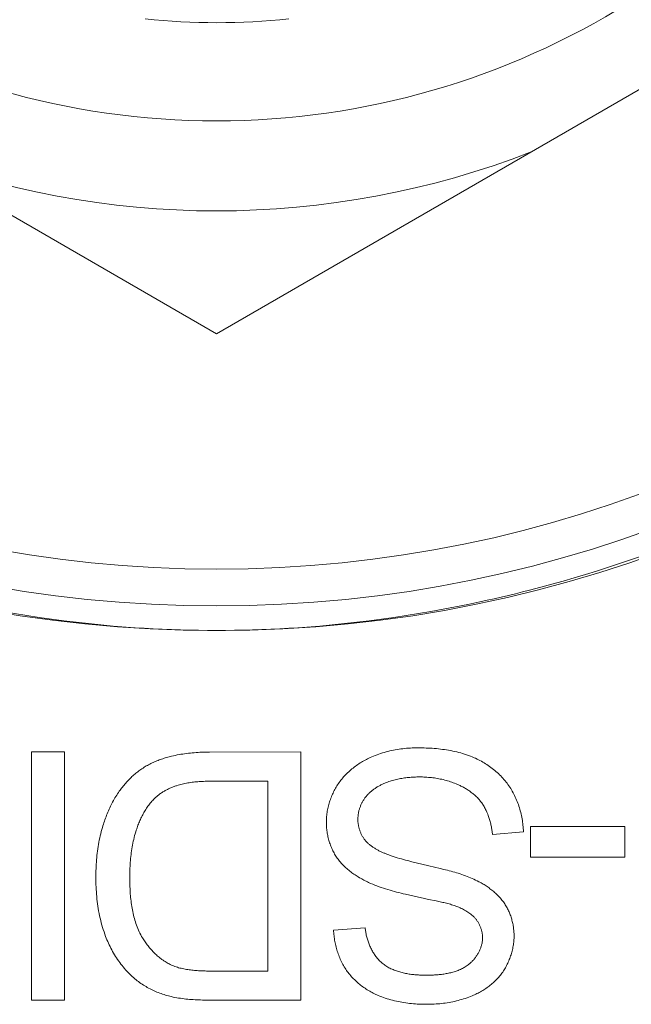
# Model space of a CAD drawing. Header units: millimetres. Extents: x 3925 to 5043, y -86 to 778.
# Tile 65 of 256: x 4287.48 to 4288.73, y -10.05 to -8.04. Entities that reach past the tile are written whole.
import ezdxf

# ---------------------------------------------------------------- set-up
doc = ezdxf.new("R2010")
doc.units = ezdxf.units.MM
doc.header["$LTSCALE"] = 46.255
for name, color, linetype in [('61-8RRB5G101DXF_CONTINUOUS_LINE', 7, 'CONTINUOUS'), ('BNC_75_-BLR-DXF_CONTINUOUS_LINE', 7, 'CONTINUOUS'), ('H30K-IO-LABEDXF_CONTINUOUS_LINE', 7, 'CONTINUOUS'), ('H30K-REAR-CODXF_CONTINUOUS_LINE', 7, 'CONTINUOUS'), ('LABEL-IO-H30DXF_CONTINUOUS_LINE', 7, 'CONTINUOUS')]:
    doc.layers.add(name, color=color, linetype=linetype)

msp = doc.modelspace()

# ---------------------------------------------------------------- linework, layer by layer
at = {"layer": '61-8RRB5G101DXF_CONTINUOUS_LINE', "color": 7, "linetype": 'Continuous', "lineweight": 0}
for p, q in [((4286.1338, -7.6718), (4287.8838, -8.6821)), ((4287.8838, -8.6821), (4289.6338, -7.6718))]:
    msp.add_line(p, q, dxfattribs=at)
msp.add_arc((4287.8838, -6.6614), 1.7707, 248.7749, 291.2251, dxfattribs=at)
at = {"layer": 'BNC_75_-BLR-DXF_CONTINUOUS_LINE', "color": 7, "linetype": 'Continuous', "lineweight": 0}
for radius, start, end in [(1.5875, 206.1507, 333.8493), (1.3875, 263.9832, 276.0848)]:
    msp.add_arc((4287.8838, -6.6614), radius, start, end, dxfattribs=at)
at = {"layer": 'H30K-IO-LABEDXF_CONTINUOUS_LINE', "color": 7, "linetype": 'Continuous', "lineweight": 0}
for p, q in [((4287.6995, -9.2793), (4287.6735, -9.2772)), ((4288.0943, -9.2772), (4288.0681, -9.2793)), ((4287.507, -10.0389), (4287.507, -9.5337)), ((4287.507, -9.5337), (4287.574, -9.5337)), ((4287.574, -9.5337), (4287.574, -10.0389)), ((4287.8695, -9.5338), (4288.0557, -9.5337)), ((4288.0557, -9.5337), (4288.0557, -10.0389)), ((4287.878, -9.593), (4287.8721, -9.5931)), ((4287.9886, -9.593), (4287.878, -9.593)), ((4287.9886, -9.9796), (4287.9886, -9.593)), ((4288.5089, -9.696), (4288.4461, -9.7017)), ((4288.5234, -9.7475), (4288.5234, -9.6854)), ((4288.5234, -9.6854), (4288.7153, -9.6854)), ((4288.7153, -9.6854), (4288.7153, -9.7475)), ((4288.2906, -9.7592), (4288.3166, -9.7653)), ((4288.7153, -9.7475), (4288.5234, -9.7475)), ((4288.3166, -9.7653), (4288.3394, -9.7708)), ((4288.3078, -9.8321), (4288.2779, -9.8253)), ((4288.3313, -9.8369), (4288.3156, -9.8337)), ((4288.1223, -9.8964), (4288.1865, -9.8915)), ((4287.8718, -9.9796), (4287.8827, -9.9796)), ((4287.8827, -9.9796), (4287.9886, -9.9796)), ((4287.574, -10.0389), (4287.507, -10.0389)), ((4288.0557, -10.0389), (4287.8741, -10.0389))]:
    msp.add_line(p, q, dxfattribs=at)
for points in [[(4288.7701, -9.1275), (4288.7477, -9.1355), (4288.7253, -9.1432), (4288.7029, -9.1508), (4288.6804, -9.1582), (4288.6578, -9.1654), (4288.6352, -9.1723), (4288.6125, -9.1791), (4288.5898, -9.1857), (4288.5671, -9.1921), (4288.5443, -9.1982), (4288.5214, -9.2042)], [(4288.5214, -9.2042), (4288.5071, -9.2078), (4288.4927, -9.2114), (4288.4783, -9.2149), (4288.4638, -9.2183), (4288.4494, -9.2216), (4288.435, -9.2249), (4288.4205, -9.228)], [(4287.6735, -9.2772), (4287.6483, -9.275), (4287.6231, -9.2724), (4287.5979, -9.2696), (4287.5728, -9.2666), (4287.5476, -9.2633), (4287.5224, -9.2597), (4287.4973, -9.256), (4287.4722, -9.2519), (4287.447, -9.2476), (4287.422, -9.2431), (4287.3969, -9.2383), (4287.3719, -9.2333), (4287.3468, -9.228)], [(4288.4205, -9.228), (4288.3955, -9.2333), (4288.3705, -9.2383), (4288.3455, -9.2431), (4288.3204, -9.2476), (4288.2954, -9.2519), (4288.2703, -9.256), (4288.2452, -9.2597), (4288.22, -9.2633), (4288.1949, -9.2666), (4288.1698, -9.2696), (4288.1446, -9.2724), (4288.1195, -9.2749), (4288.0943, -9.2772)], [(4287.8838, -9.2863), (4287.8654, -9.2862), (4287.847, -9.286), (4287.8286, -9.2857), (4287.8102, -9.2852), (4287.7918, -9.2846), (4287.7733, -9.2838), (4287.7549, -9.2829), (4287.7364, -9.2818), (4287.718, -9.2807), (4287.6995, -9.2793)], [(4288.0681, -9.2793), (4288.0496, -9.2807), (4288.0311, -9.2818), (4288.0127, -9.2829), (4287.9943, -9.2838), (4287.9758, -9.2846), (4287.9574, -9.2852), (4287.939, -9.2857), (4287.9206, -9.286), (4287.9022, -9.2862), (4287.8838, -9.2863)], [(4287.7921, -9.5423), (4287.7959, -9.5414), (4287.7997, -9.5406), (4287.8035, -9.5398), (4287.8074, -9.5391), (4287.8112, -9.5384), (4287.8151, -9.5378), (4287.8189, -9.5372), (4287.8228, -9.5367), (4287.8267, -9.5362), (4287.8305, -9.5358), (4287.8344, -9.5354), (4287.8383, -9.5351), (4287.8422, -9.5348), (4287.8461, -9.5345), (4287.85, -9.5343), (4287.8539, -9.5341), (4287.8578, -9.534), (4287.8617, -9.5339), (4287.8656, -9.5338), (4287.8695, -9.5338)], [(4288.1967, -9.545), (4288.2002, -9.5435), (4288.2038, -9.542), (4288.2073, -9.5406), (4288.2109, -9.5392), (4288.2145, -9.5379), (4288.2181, -9.5367), (4288.2218, -9.5356), (4288.2255, -9.5345), (4288.2292, -9.5335), (4288.2329, -9.5325), (4288.2367, -9.5316), (4288.2405, -9.5308), (4288.2442, -9.53), (4288.248, -9.5293), (4288.2518, -9.5286), (4288.2556, -9.528), (4288.2595, -9.5275), (4288.2633, -9.527), (4288.2671, -9.5266), (4288.271, -9.5262), (4288.2748, -9.5259), (4288.2787, -9.5257), (4288.2825, -9.5255), (4288.2863, -9.5254), (4288.2902, -9.5253), (4288.294, -9.5253)], [(4288.294, -9.5253), (4288.2981, -9.5253), (4288.3023, -9.5253), (4288.3065, -9.5254), (4288.3107, -9.5256), (4288.3149, -9.5257), (4288.3191, -9.526), (4288.3232, -9.5262), (4288.3274, -9.5265), (4288.3316, -9.5269), (4288.3358, -9.5273), (4288.34, -9.5278), (4288.3442, -9.5283), (4288.3483, -9.5289), (4288.3525, -9.5295), (4288.3566, -9.5302), (4288.3608, -9.5309), (4288.3649, -9.5318), (4288.369, -9.5326), (4288.3731, -9.5336), (4288.3771, -9.5346), (4288.3812, -9.5357), (4288.3852, -9.5368), (4288.3892, -9.538), (4288.3931, -9.5393), (4288.397, -9.5407), (4288.4009, -9.5421), (4288.4048, -9.5437), (4288.4086, -9.5453)], [(4287.7319, -9.5677), (4287.7341, -9.5663), (4287.7363, -9.5649), (4287.7386, -9.5635), (4287.7408, -9.5622), (4287.7431, -9.5609), (4287.7454, -9.5597), (4287.7477, -9.5584), (4287.7501, -9.5573), (4287.7525, -9.5561), (4287.7549, -9.555), (4287.7573, -9.5539), (4287.7597, -9.5529), (4287.7621, -9.5519), (4287.7646, -9.5509), (4287.767, -9.55), (4287.7695, -9.5491), (4287.772, -9.5482), (4287.7745, -9.5474), (4287.777, -9.5466), (4287.7795, -9.5458), (4287.782, -9.545), (4287.7845, -9.5443), (4287.7871, -9.5436), (4287.7896, -9.543), (4287.7921, -9.5423)], [(4288.1305, -9.6004), (4288.1321, -9.598), (4288.1338, -9.5957), (4288.1355, -9.5933), (4288.1372, -9.591), (4288.1391, -9.5888), (4288.1409, -9.5865), (4288.1428, -9.5843), (4288.1448, -9.5822), (4288.1468, -9.5801), (4288.1488, -9.578), (4288.1509, -9.5759), (4288.1531, -9.5739), (4288.1552, -9.572), (4288.1574, -9.57), (4288.1597, -9.5682), (4288.162, -9.5663), (4288.1643, -9.5645), (4288.1666, -9.5627), (4288.169, -9.561), (4288.1714, -9.5593), (4288.1739, -9.5577), (4288.1763, -9.5561), (4288.1788, -9.5546), (4288.1813, -9.5531), (4288.1838, -9.5516), (4288.1864, -9.5502), (4288.189, -9.5488), (4288.1915, -9.5475), (4288.1941, -9.5463), (4288.1967, -9.545)], [(4288.4086, -9.5453), (4288.4116, -9.5466), (4288.4146, -9.548), (4288.4175, -9.5494), (4288.4204, -9.5509), (4288.4233, -9.5525), (4288.4262, -9.5541), (4288.429, -9.5558), (4288.4318, -9.5575), (4288.4346, -9.5593), (4288.4374, -9.5611), (4288.4401, -9.563), (4288.4428, -9.565), (4288.4454, -9.567), (4288.448, -9.5691), (4288.4506, -9.5712), (4288.4531, -9.5733), (4288.4556, -9.5755), (4288.458, -9.5778), (4288.4604, -9.5801), (4288.4627, -9.5824), (4288.465, -9.5848), (4288.4672, -9.5872), (4288.4694, -9.5897), (4288.4715, -9.5922), (4288.4736, -9.5948), (4288.4756, -9.5974), (4288.4775, -9.6), (4288.4794, -9.6027), (4288.4812, -9.6054)], [(4287.6858, -9.6135), (4287.6874, -9.6114), (4287.689, -9.6093), (4287.6905, -9.6072), (4287.6922, -9.6052), (4287.6938, -9.6031), (4287.6955, -9.6011), (4287.6972, -9.5991), (4287.6989, -9.5971), (4287.7006, -9.5952), (4287.7024, -9.5932), (4287.7042, -9.5913), (4287.706, -9.5894), (4287.7078, -9.5876), (4287.7097, -9.5857), (4287.7116, -9.5839), (4287.7135, -9.5822), (4287.7155, -9.5804), (4287.7174, -9.5787), (4287.7194, -9.577), (4287.7214, -9.5754), (4287.7235, -9.5738), (4287.7256, -9.5722), (4287.7277, -9.5707), (4287.7298, -9.5692), (4287.7319, -9.5677)], [(4287.8721, -9.5931), (4287.8692, -9.5931), (4287.8663, -9.5932), (4287.8633, -9.5932), (4287.8604, -9.5933), (4287.8574, -9.5935), (4287.8545, -9.5936), (4287.8515, -9.5938), (4287.8486, -9.594), (4287.8457, -9.5942), (4287.8427, -9.5944), (4287.8398, -9.5947), (4287.8369, -9.595), (4287.834, -9.5954), (4287.8311, -9.5958), (4287.8282, -9.5962), (4287.8253, -9.5967), (4287.8224, -9.5972), (4287.8195, -9.5978), (4287.8167, -9.5984), (4287.8138, -9.5991), (4287.811, -9.5998), (4287.8082, -9.6006), (4287.8054, -9.6014), (4287.8026, -9.6023)], [(4288.1075, -9.6763), (4288.1075, -9.6735), (4288.1076, -9.6708), (4288.1077, -9.668), (4288.108, -9.6653), (4288.1082, -9.6626), (4288.1086, -9.6598), (4288.1089, -9.6571), (4288.1094, -9.6543), (4288.1099, -9.6516), (4288.1104, -9.6489), (4288.1111, -9.6462), (4288.1117, -9.6435), (4288.1124, -9.6408), (4288.1132, -9.6381), (4288.114, -9.6354), (4288.1149, -9.6328), (4288.1158, -9.6301), (4288.1168, -9.6275), (4288.1178, -9.6249), (4288.1189, -9.6223), (4288.12, -9.6198), (4288.1211, -9.6173), (4288.1224, -9.6148), (4288.1236, -9.6123), (4288.1249, -9.6099), (4288.1262, -9.6075), (4288.1276, -9.6051), (4288.1291, -9.6027), (4288.1305, -9.6004)], [(4288.2295, -9.5959), (4288.228, -9.5966), (4288.2264, -9.5972), (4288.2249, -9.5979), (4288.2233, -9.5986), (4288.2218, -9.5993), (4288.2202, -9.6), (4288.2187, -9.6008), (4288.2172, -9.6016), (4288.2157, -9.6024), (4288.2142, -9.6032), (4288.2127, -9.604), (4288.2112, -9.6049), (4288.2098, -9.6058), (4288.2083, -9.6067), (4288.2069, -9.6077), (4288.2055, -9.6086), (4288.2041, -9.6096), (4288.2027, -9.6106), (4288.2013, -9.6117), (4288.2, -9.6127), (4288.1987, -9.6138), (4288.1974, -9.6149), (4288.1961, -9.6161), (4288.1949, -9.6172), (4288.1937, -9.6184), (4288.1925, -9.6196), (4288.1914, -9.6208), (4288.1902, -9.6221), (4288.1891, -9.6234), (4288.1881, -9.6247), (4288.187, -9.626), (4288.186, -9.6273)], [(4288.297, -9.5845), (4288.2943, -9.5846), (4288.2916, -9.5846), (4288.2888, -9.5847), (4288.2861, -9.5848), (4288.2833, -9.5849), (4288.2806, -9.5851), (4288.2778, -9.5853), (4288.275, -9.5856), (4288.2723, -9.5858), (4288.2696, -9.5862), (4288.2668, -9.5865), (4288.2641, -9.5869), (4288.2613, -9.5874), (4288.2586, -9.5878), (4288.2559, -9.5883), (4288.2532, -9.5889), (4288.2505, -9.5895), (4288.2479, -9.5901), (4288.2452, -9.5908), (4288.2425, -9.5916), (4288.2399, -9.5923), (4288.2373, -9.5932), (4288.2347, -9.594), (4288.2321, -9.595), (4288.2295, -9.5959)], [(4288.3745, -9.5996), (4288.3717, -9.5984), (4288.3689, -9.5973), (4288.3661, -9.5962), (4288.3632, -9.5952), (4288.3603, -9.5942), (4288.3574, -9.5932), (4288.3545, -9.5924), (4288.3515, -9.5915), (4288.3486, -9.5908), (4288.3456, -9.59), (4288.3426, -9.5893), (4288.3396, -9.5887), (4288.3366, -9.5881), (4288.3336, -9.5876), (4288.3306, -9.5871), (4288.3275, -9.5866), (4288.3245, -9.5862), (4288.3214, -9.5859), (4288.3184, -9.5856), (4288.3153, -9.5853), (4288.3123, -9.5851), (4288.3092, -9.5849), (4288.3062, -9.5847), (4288.3031, -9.5846), (4288.3001, -9.5846), (4288.297, -9.5845)], [(4288.4253, -9.6391), (4288.4242, -9.6374), (4288.423, -9.6358), (4288.4218, -9.6342), (4288.4205, -9.6326), (4288.4192, -9.6311), (4288.4179, -9.6296), (4288.4165, -9.6281), (4288.4151, -9.6266), (4288.4137, -9.6252), (4288.4122, -9.6238), (4288.4107, -9.6224), (4288.4092, -9.6211), (4288.4076, -9.6197), (4288.406, -9.6184), (4288.4044, -9.6172), (4288.4028, -9.6159), (4288.4011, -9.6147), (4288.3995, -9.6135), (4288.3978, -9.6123), (4288.3961, -9.6112), (4288.3943, -9.6101), (4288.3926, -9.609), (4288.3908, -9.6079), (4288.3891, -9.6069), (4288.3873, -9.6059), (4288.3855, -9.6049), (4288.3837, -9.604), (4288.3818, -9.603), (4288.38, -9.6021), (4288.3782, -9.6013), (4288.3764, -9.6004), (4288.3745, -9.5996)], [(4287.6514, -9.6871), (4287.6523, -9.684), (4287.6533, -9.6809), (4287.6543, -9.6778), (4287.6554, -9.6747), (4287.6565, -9.6716), (4287.6576, -9.6685), (4287.6587, -9.6654), (4287.6599, -9.6624), (4287.6611, -9.6593), (4287.6623, -9.6563), (4287.6636, -9.6533), (4287.6649, -9.6503), (4287.6663, -9.6473), (4287.6677, -9.6443), (4287.6691, -9.6414), (4287.6706, -9.6385), (4287.6721, -9.6356), (4287.6737, -9.6327), (4287.6753, -9.6299), (4287.6769, -9.6271), (4287.6786, -9.6243), (4287.6804, -9.6215), (4287.6821, -9.6188), (4287.684, -9.6161), (4287.6858, -9.6135)], [(4287.8026, -9.6023), (4287.8009, -9.6029), (4287.7992, -9.6035), (4287.7975, -9.6041), (4287.7958, -9.6047), (4287.7941, -9.6054), (4287.7924, -9.6061), (4287.7907, -9.6068), (4287.789, -9.6075), (4287.7874, -9.6083), (4287.7857, -9.609), (4287.7841, -9.6098), (4287.7824, -9.6107), (4287.7808, -9.6115), (4287.7792, -9.6124), (4287.7776, -9.6133), (4287.776, -9.6142), (4287.7745, -9.6151), (4287.7729, -9.6161), (4287.7714, -9.6171), (4287.7699, -9.6181), (4287.7684, -9.6192), (4287.7669, -9.6203), (4287.7655, -9.6214), (4287.7641, -9.6225), (4287.7627, -9.6236), (4287.7613, -9.6248), (4287.76, -9.626), (4287.7586, -9.6273), (4287.7573, -9.6285)], [(4288.4812, -9.6054), (4288.483, -9.6081), (4288.4847, -9.6109), (4288.4863, -9.6137), (4288.4879, -9.6166), (4288.4895, -9.6195), (4288.491, -9.6225), (4288.4924, -9.6255), (4288.4938, -9.6285), (4288.4951, -9.6315), (4288.4963, -9.6346), (4288.4975, -9.6377), (4288.4987, -9.6408), (4288.4998, -9.644), (4288.5008, -9.6471), (4288.5017, -9.6503), (4288.5026, -9.6535), (4288.5035, -9.6568), (4288.5043, -9.66), (4288.505, -9.6632), (4288.5057, -9.6665), (4288.5063, -9.6698), (4288.5068, -9.6731), (4288.5073, -9.6763), (4288.5077, -9.6796), (4288.5081, -9.6829), (4288.5084, -9.6862), (4288.5086, -9.6895), (4288.5088, -9.6927), (4288.5089, -9.696)], [(4287.7573, -9.6285), (4287.7556, -9.6303), (4287.7538, -9.6322), (4287.7521, -9.6341), (4287.7505, -9.6361), (4287.7488, -9.638), (4287.7473, -9.6401), (4287.7457, -9.6421), (4287.7442, -9.6442), (4287.7427, -9.6463), (4287.7413, -9.6484), (4287.7399, -9.6506), (4287.7385, -9.6528), (4287.7372, -9.655), (4287.7359, -9.6572), (4287.7346, -9.6595), (4287.7334, -9.6617), (4287.7322, -9.664), (4287.7311, -9.6664), (4287.7299, -9.6687), (4287.7288, -9.671), (4287.7278, -9.6734), (4287.7267, -9.6758), (4287.7257, -9.6782), (4287.7248, -9.6805), (4287.7238, -9.683), (4287.7229, -9.6854), (4287.7221, -9.6878), (4287.7212, -9.6902), (4287.7204, -9.6926)], [(4288.186, -9.6273), (4288.1852, -9.6285), (4288.1844, -9.6298), (4288.1836, -9.631), (4288.1828, -9.6323), (4288.182, -9.6336), (4288.1813, -9.6349), (4288.1806, -9.6362), (4288.1799, -9.6375), (4288.1792, -9.6389), (4288.1786, -9.6402), (4288.178, -9.6416), (4288.1774, -9.643), (4288.1768, -9.6444), (4288.1763, -9.6458), (4288.1758, -9.6472), (4288.1753, -9.6486), (4288.1749, -9.6501), (4288.1744, -9.6515), (4288.174, -9.653), (4288.1737, -9.6544), (4288.1733, -9.6559), (4288.173, -9.6573), (4288.1728, -9.6588), (4288.1725, -9.6603), (4288.1723, -9.6618), (4288.1721, -9.6632), (4288.172, -9.6647), (4288.1718, -9.6662), (4288.1718, -9.6677), (4288.1717, -9.6691), (4288.1717, -9.6706)], [(4288.4461, -9.7017), (4288.4459, -9.6995), (4288.4456, -9.6973), (4288.4453, -9.6951), (4288.4449, -9.6929), (4288.4446, -9.6907), (4288.4442, -9.6885), (4288.4438, -9.6863), (4288.4433, -9.6842), (4288.4428, -9.682), (4288.4423, -9.6798), (4288.4418, -9.6776), (4288.4412, -9.6755), (4288.4407, -9.6733), (4288.44, -9.6712), (4288.4394, -9.669), (4288.4387, -9.6669), (4288.438, -9.6648), (4288.4372, -9.6627), (4288.4364, -9.6606), (4288.4356, -9.6586), (4288.4347, -9.6565), (4288.4338, -9.6545), (4288.4329, -9.6525), (4288.4319, -9.6505), (4288.4309, -9.6486), (4288.4299, -9.6466), (4288.4288, -9.6447), (4288.4277, -9.6428), (4288.4265, -9.6409), (4288.4253, -9.6391)], [(4288.1284, -9.7479), (4288.1271, -9.7458), (4288.1257, -9.7437), (4288.1244, -9.7415), (4288.1232, -9.7393), (4288.122, -9.7371), (4288.1209, -9.7349), (4288.1198, -9.7326), (4288.1187, -9.7303), (4288.1177, -9.728), (4288.1168, -9.7257), (4288.1159, -9.7233), (4288.115, -9.7209), (4288.1142, -9.7185), (4288.1134, -9.7161), (4288.1127, -9.7137), (4288.112, -9.7112), (4288.1114, -9.7088), (4288.1108, -9.7063), (4288.1103, -9.7038), (4288.1098, -9.7013), (4288.1094, -9.6988), (4288.109, -9.6963), (4288.1086, -9.6938), (4288.1083, -9.6913), (4288.1081, -9.6888), (4288.1078, -9.6863), (4288.1077, -9.6838), (4288.1076, -9.6813), (4288.1075, -9.6788), (4288.1075, -9.6763)], [(4288.1717, -9.6706), (4288.1717, -9.672), (4288.1718, -9.6734), (4288.1718, -9.6749), (4288.1719, -9.6763), (4288.1721, -9.6777), (4288.1722, -9.6791), (4288.1724, -9.6805), (4288.1727, -9.682), (4288.1729, -9.6834), (4288.1732, -9.6848), (4288.1735, -9.6862), (4288.1738, -9.6876), (4288.1742, -9.689), (4288.1746, -9.6904), (4288.175, -9.6918), (4288.1755, -9.6931), (4288.1759, -9.6945), (4288.1764, -9.6959), (4288.177, -9.6972), (4288.1775, -9.6985), (4288.1781, -9.6998), (4288.1787, -9.7011), (4288.1794, -9.7024), (4288.18, -9.7037), (4288.1807, -9.7049), (4288.1815, -9.7062), (4288.1822, -9.7074), (4288.183, -9.7086), (4288.1838, -9.7097), (4288.1846, -9.7109), (4288.1854, -9.712)], [(4287.638, -9.789), (4287.638, -9.7846), (4287.6381, -9.7801), (4287.6382, -9.7756), (4287.6383, -9.7711), (4287.6385, -9.7666), (4287.6387, -9.7621), (4287.639, -9.7577), (4287.6394, -9.7532), (4287.6398, -9.7487), (4287.6402, -9.7442), (4287.6407, -9.7397), (4287.6412, -9.7353), (4287.6419, -9.7308), (4287.6425, -9.7264), (4287.6433, -9.722), (4287.644, -9.7175), (4287.6449, -9.7131), (4287.6458, -9.7088), (4287.6468, -9.7044), (4287.6478, -9.7), (4287.649, -9.6957), (4287.6501, -9.6914), (4287.6514, -9.6871)], [(4287.7204, -9.6926), (4287.7192, -9.6964), (4287.7181, -9.7001), (4287.717, -9.7039), (4287.716, -9.7077), (4287.7151, -9.7116), (4287.7142, -9.7154), (4287.7134, -9.7193), (4287.7127, -9.7231), (4287.712, -9.727), (4287.7113, -9.7309), (4287.7107, -9.7349), (4287.7102, -9.7388), (4287.7097, -9.7427), (4287.7092, -9.7466), (4287.7088, -9.7506), (4287.7085, -9.7545), (4287.7082, -9.7585), (4287.7079, -9.7624), (4287.7077, -9.7664), (4287.7075, -9.7704), (4287.7074, -9.7743), (4287.7073, -9.7783), (4287.7072, -9.7822), (4287.7071, -9.7862), (4287.7071, -9.7901)], [(4288.1854, -9.712), (4288.1864, -9.7133), (4288.1875, -9.7145), (4288.1885, -9.7157), (4288.1896, -9.7168), (4288.1908, -9.718), (4288.1919, -9.7191), (4288.1931, -9.7202), (4288.1943, -9.7213), (4288.1955, -9.7223), (4288.1967, -9.7233), (4288.198, -9.7243), (4288.1993, -9.7253), (4288.2006, -9.7262), (4288.2019, -9.7272), (4288.2033, -9.7281), (4288.2047, -9.7289), (4288.206, -9.7298), (4288.2074, -9.7307), (4288.2088, -9.7315), (4288.2103, -9.7323), (4288.2117, -9.7331), (4288.2131, -9.7338), (4288.2146, -9.7346), (4288.2161, -9.7353), (4288.2175, -9.736), (4288.219, -9.7367), (4288.2205, -9.7374), (4288.222, -9.7381), (4288.2235, -9.7387), (4288.225, -9.7394), (4288.2265, -9.74), (4288.228, -9.7406), (4288.2295, -9.7412), (4288.2309, -9.7418)], [(4288.2309, -9.7418), (4288.2351, -9.7433), (4288.2393, -9.7448), (4288.2435, -9.7462), (4288.2477, -9.7476), (4288.2519, -9.7489), (4288.2562, -9.7502), (4288.2605, -9.7515), (4288.2647, -9.7527), (4288.269, -9.7538), (4288.2733, -9.7549), (4288.2776, -9.756), (4288.282, -9.7571), (4288.2906, -9.7592)], [(4288.1934, -9.7993), (4288.1911, -9.7982), (4288.1888, -9.797), (4288.1864, -9.7959), (4288.1841, -9.7947), (4288.1818, -9.7934), (4288.1795, -9.7922), (4288.1772, -9.7909), (4288.1749, -9.7896), (4288.1726, -9.7882), (4288.1704, -9.7868), (4288.1681, -9.7854), (4288.1659, -9.784), (4288.1637, -9.7825), (4288.1616, -9.781), (4288.1594, -9.7794), (4288.1573, -9.7778), (4288.1552, -9.7762), (4288.1532, -9.7746), (4288.1511, -9.7729), (4288.1491, -9.7712), (4288.1472, -9.7694), (4288.1453, -9.7676), (4288.1434, -9.7658), (4288.1415, -9.7639), (4288.1397, -9.7621), (4288.138, -9.7601), (4288.1363, -9.7582), (4288.1346, -9.7562), (4288.133, -9.7542), (4288.1314, -9.7521), (4288.1299, -9.75), (4288.1284, -9.7479)], [(4288.3394, -9.7708), (4288.3468, -9.7726), (4288.3505, -9.7735), (4288.3542, -9.7745), (4288.3579, -9.7755), (4288.3616, -9.7765), (4288.3653, -9.7775), (4288.369, -9.7785), (4288.3726, -9.7796), (4288.3763, -9.7807), (4288.3799, -9.7819), (4288.3835, -9.7831), (4288.3871, -9.7843), (4288.3907, -9.7856), (4288.3942, -9.7869), (4288.3978, -9.7883), (4288.4013, -9.7898), (4288.4048, -9.7912), (4288.4082, -9.7928), (4288.4116, -9.7944), (4288.415, -9.7961), (4288.4184, -9.7978)], [(4287.6578, -9.9092), (4287.6562, -9.9046), (4287.6546, -9.9), (4287.653, -9.8954), (4287.6516, -9.8907), (4287.6503, -9.886), (4287.649, -9.8813), (4287.6478, -9.8766), (4287.6467, -9.8718), (4287.6456, -9.867), (4287.6446, -9.8622), (4287.6437, -9.8574), (4287.6429, -9.8525), (4287.6421, -9.8477), (4287.6415, -9.8428), (4287.6408, -9.8379), (4287.6403, -9.8331), (4287.6398, -9.8282), (4287.6393, -9.8233), (4287.639, -9.8184), (4287.6387, -9.8135), (4287.6384, -9.8086), (4287.6382, -9.8037), (4287.6381, -9.7988), (4287.638, -9.7939), (4287.638, -9.789)], [(4287.7071, -9.7901), (4287.7071, -9.7937), (4287.7072, -9.7973), (4287.7072, -9.8009), (4287.7073, -9.8045), (4287.7074, -9.8081), (4287.7076, -9.8117), (4287.7078, -9.8153), (4287.708, -9.819), (4287.7082, -9.8226), (4287.7085, -9.8263), (4287.7088, -9.8299), (4287.7092, -9.8335), (4287.7096, -9.8372), (4287.71, -9.8408), (4287.7105, -9.8444), (4287.7111, -9.848), (4287.7117, -9.8516), (4287.7123, -9.8552), (4287.7131, -9.8587), (4287.7138, -9.8623), (4287.7146, -9.8658), (4287.7155, -9.8693), (4287.7164, -9.8728), (4287.7174, -9.8762), (4287.7185, -9.8797), (4287.7196, -9.8831), (4287.7208, -9.8865), (4287.7221, -9.8898), (4287.7235, -9.8931), (4287.7249, -9.8964), (4287.7264, -9.8996), (4287.7279, -9.9028), (4287.7296, -9.906), (4287.7313, -9.9091), (4287.7331, -9.9121)], [(4288.2779, -9.8253), (4288.2688, -9.8232), (4288.2643, -9.8222), (4288.2597, -9.821), (4288.2552, -9.8199), (4288.2507, -9.8188), (4288.2462, -9.8176), (4288.2417, -9.8163), (4288.2372, -9.8151), (4288.2327, -9.8137), (4288.2283, -9.8124), (4288.2238, -9.811), (4288.2194, -9.8095), (4288.215, -9.8079), (4288.2106, -9.8063), (4288.2063, -9.8047), (4288.202, -9.803), (4288.1977, -9.8011), (4288.1934, -9.7993)], [(4288.4184, -9.7978), (4288.4205, -9.799), (4288.4226, -9.8001), (4288.4247, -9.8013), (4288.4268, -9.8025), (4288.4288, -9.8038), (4288.4309, -9.8051), (4288.4329, -9.8064), (4288.4349, -9.8077), (4288.4369, -9.8091), (4288.4389, -9.8105), (4288.4408, -9.812), (4288.4428, -9.8134), (4288.4447, -9.8149), (4288.4466, -9.8165), (4288.4484, -9.818), (4288.4502, -9.8196), (4288.452, -9.8212), (4288.4538, -9.8229), (4288.4555, -9.8246), (4288.4573, -9.8263), (4288.4589, -9.828), (4288.4606, -9.8298), (4288.4621, -9.8316), (4288.4637, -9.8334), (4288.4652, -9.8353), (4288.4667, -9.8372), (4288.4681, -9.8391), (4288.4695, -9.841), (4288.4709, -9.843), (4288.4721, -9.845)], [(4288.3156, -9.8337), (4288.3104, -9.8326), (4288.3078, -9.8321)], [(4288.406, -9.8675), (4288.4041, -9.8658), (4288.4021, -9.8641), (4288.4, -9.8625), (4288.3979, -9.861), (4288.3958, -9.8596), (4288.3936, -9.8582), (4288.3914, -9.8568), (4288.3892, -9.8556), (4288.3869, -9.8543), (4288.3846, -9.8532), (4288.3823, -9.852), (4288.3799, -9.851), (4288.3775, -9.8499), (4288.3751, -9.8489), (4288.3726, -9.848), (4288.3701, -9.8471), (4288.3677, -9.8462), (4288.3651, -9.8454), (4288.3626, -9.8446), (4288.3601, -9.8438), (4288.3575, -9.8431), (4288.3549, -9.8424), (4288.3523, -9.8417), (4288.3497, -9.841), (4288.3471, -9.8404), (4288.3445, -9.8398), (4288.3419, -9.8392), (4288.3392, -9.8386), (4288.3366, -9.838), (4288.3313, -9.8369)], [(4288.4721, -9.845), (4288.4733, -9.8469), (4288.4745, -9.8489), (4288.4756, -9.8509), (4288.4767, -9.8529), (4288.4777, -9.8549), (4288.4787, -9.8569), (4288.4796, -9.859), (4288.4805, -9.8611), (4288.4814, -9.8632), (4288.4822, -9.8654), (4288.483, -9.8675), (4288.4837, -9.8697), (4288.4844, -9.8719), (4288.4851, -9.8741), (4288.4857, -9.8763), (4288.4863, -9.8785), (4288.4868, -9.8808), (4288.4873, -9.883), (4288.4878, -9.8853), (4288.4882, -9.8875), (4288.4885, -9.8898), (4288.4888, -9.892), (4288.4891, -9.8943), (4288.4894, -9.8966), (4288.4896, -9.8989), (4288.4897, -9.9011), (4288.4898, -9.9034), (4288.4899, -9.9057), (4288.4899, -9.9079)], [(4288.4257, -9.9123), (4288.4257, -9.9109), (4288.4256, -9.9095), (4288.4255, -9.9082), (4288.4254, -9.9068), (4288.4253, -9.9054), (4288.4251, -9.904), (4288.4249, -9.9027), (4288.4246, -9.9013), (4288.4243, -9.8999), (4288.424, -9.8986), (4288.4237, -9.8972), (4288.4233, -9.8958), (4288.4229, -9.8945), (4288.4225, -9.8931), (4288.422, -9.8918), (4288.4215, -9.8905), (4288.421, -9.8891), (4288.4204, -9.8878), (4288.4198, -9.8865), (4288.4192, -9.8853), (4288.4186, -9.884), (4288.4179, -9.8828), (4288.4172, -9.8815), (4288.4165, -9.8803), (4288.4158, -9.8791), (4288.415, -9.8779), (4288.4142, -9.8768), (4288.4134, -9.8756), (4288.4126, -9.8745), (4288.4117, -9.8734), (4288.4108, -9.8724), (4288.4099, -9.8713), (4288.409, -9.8703), (4288.408, -9.8693), (4288.407, -9.8684), (4288.406, -9.8675)], [(4288.1471, -9.976), (4288.1456, -9.9736), (4288.1441, -9.9711), (4288.1426, -9.9686), (4288.1412, -9.9661), (4288.1398, -9.9635), (4288.1385, -9.9609), (4288.1373, -9.9583), (4288.136, -9.9557), (4288.1349, -9.953), (4288.1338, -9.9503), (4288.1327, -9.9476), (4288.1317, -9.9448), (4288.1307, -9.9421), (4288.1298, -9.9393), (4288.129, -9.9365), (4288.1282, -9.9337), (4288.1274, -9.9309), (4288.1267, -9.928), (4288.126, -9.9252), (4288.1254, -9.9223), (4288.1249, -9.9194), (4288.1244, -9.9166), (4288.1239, -9.9137), (4288.1235, -9.9108), (4288.1232, -9.9079), (4288.1229, -9.905), (4288.1226, -9.9021), (4288.1224, -9.8993), (4288.1223, -9.8964)], [(4288.1865, -9.8915), (4288.1867, -9.8936), (4288.187, -9.8957), (4288.1873, -9.8978), (4288.1877, -9.8999), (4288.1881, -9.902), (4288.1885, -9.9042), (4288.1889, -9.9063), (4288.1894, -9.9084), (4288.19, -9.9105), (4288.1905, -9.9126), (4288.1911, -9.9147), (4288.1918, -9.9168), (4288.1925, -9.9189), (4288.1932, -9.921), (4288.1939, -9.9231), (4288.1947, -9.9251), (4288.1955, -9.9272), (4288.1964, -9.9292), (4288.1973, -9.9312), (4288.1982, -9.9332), (4288.1992, -9.9351), (4288.2002, -9.9371), (4288.2012, -9.939), (4288.2023, -9.9409), (4288.2034, -9.9427), (4288.2046, -9.9445), (4288.2058, -9.9463), (4288.207, -9.9481), (4288.2083, -9.9498), (4288.2096, -9.9515), (4288.2109, -9.9532), (4288.2123, -9.9548), (4288.2137, -9.9564), (4288.2152, -9.9579), (4288.2167, -9.9594), (4288.2182, -9.9609), (4288.2198, -9.9623), (4288.2214, -9.9637)], [(4287.7176, -9.9955), (4287.7148, -9.9931), (4287.712, -9.9905), (4287.7092, -9.988), (4287.7065, -9.9853), (4287.7039, -9.9827), (4287.7013, -9.9799), (4287.6987, -9.9771), (4287.6962, -9.9743), (4287.6938, -9.9714), (4287.6914, -9.9684), (4287.689, -9.9654), (4287.6867, -9.9624), (4287.6845, -9.9593), (4287.6823, -9.9562), (4287.6802, -9.953), (4287.6781, -9.9498), (4287.6761, -9.9466), (4287.6741, -9.9433), (4287.6722, -9.94), (4287.6704, -9.9367), (4287.6686, -9.9333), (4287.6669, -9.93), (4287.6652, -9.9266), (4287.6636, -9.9231), (4287.6621, -9.9197), (4287.6606, -9.9162), (4287.6592, -9.9127), (4287.6578, -9.9092)], [(4287.7331, -9.9121), (4287.7344, -9.9142), (4287.7357, -9.9163), (4287.7371, -9.9183), (4287.7384, -9.9204), (4287.7399, -9.9224), (4287.7413, -9.9244), (4287.7428, -9.9264), (4287.7443, -9.9284), (4287.7459, -9.9304), (4287.7475, -9.9323), (4287.7491, -9.9342), (4287.7507, -9.9361), (4287.7524, -9.938), (4287.7541, -9.9398), (4287.7558, -9.9416), (4287.7576, -9.9434), (4287.7594, -9.9451), (4287.7612, -9.9468), (4287.7631, -9.9485), (4287.7649, -9.9501), (4287.7668, -9.9517), (4287.7688, -9.9533), (4287.7707, -9.9548), (4287.7727, -9.9563), (4287.7748, -9.9577), (4287.7768, -9.9591), (4287.7789, -9.9604), (4287.781, -9.9617), (4287.7831, -9.963), (4287.7852, -9.9642), (4287.7874, -9.9653), (4287.7896, -9.9664), (4287.7918, -9.9674), (4287.794, -9.9684), (4287.7963, -9.9693)], [(4288.3979, -9.9659), (4288.3991, -9.9649), (4288.4003, -9.9639), (4288.4015, -9.9628), (4288.4027, -9.9618), (4288.4038, -9.9607), (4288.4049, -9.9595), (4288.406, -9.9584), (4288.4071, -9.9572), (4288.4081, -9.956), (4288.4092, -9.9547), (4288.4102, -9.9534), (4288.4112, -9.9522), (4288.4121, -9.9509), (4288.413, -9.9495), (4288.414, -9.9482), (4288.4148, -9.9468), (4288.4157, -9.9454), (4288.4165, -9.944), (4288.4173, -9.9426), (4288.4181, -9.9412), (4288.4188, -9.9397), (4288.4195, -9.9383), (4288.4202, -9.9368), (4288.4208, -9.9353), (4288.4214, -9.9338), (4288.422, -9.9323), (4288.4225, -9.9308), (4288.423, -9.9293), (4288.4235, -9.9277), (4288.4239, -9.9262), (4288.4242, -9.9247), (4288.4246, -9.9231), (4288.4249, -9.9216), (4288.4251, -9.92), (4288.4253, -9.9185), (4288.4255, -9.9169), (4288.4256, -9.9154), (4288.4257, -9.9138), (4288.4257, -9.9123)], [(4288.4899, -9.9079), (4288.4899, -9.9105), (4288.4898, -9.9131), (4288.4896, -9.9157), (4288.4894, -9.9183), (4288.4892, -9.9209), (4288.4889, -9.9235), (4288.4885, -9.926), (4288.4881, -9.9286), (4288.4876, -9.9312), (4288.4871, -9.9338), (4288.4865, -9.9364), (4288.4859, -9.9389), (4288.4852, -9.9415), (4288.4845, -9.944), (4288.4837, -9.9465), (4288.4829, -9.949), (4288.4821, -9.9515), (4288.4811, -9.954), (4288.4802, -9.9564), (4288.4792, -9.9588), (4288.4781, -9.9613), (4288.477, -9.9636), (4288.4759, -9.966), (4288.4747, -9.9683), (4288.4735, -9.9706), (4288.4722, -9.9729), (4288.4709, -9.9752), (4288.4695, -9.9774), (4288.4681, -9.9795)], [(4287.7963, -9.9693), (4287.7988, -9.9702), (4287.8014, -9.9711), (4287.804, -9.972), (4287.8066, -9.9728), (4287.8092, -9.9735), (4287.8118, -9.9741), (4287.8144, -9.9748), (4287.8171, -9.9753), (4287.8198, -9.9759), (4287.8225, -9.9763), (4287.8251, -9.9768), (4287.8279, -9.9772), (4287.8306, -9.9775), (4287.8333, -9.9779), (4287.836, -9.9782), (4287.8387, -9.9784), (4287.8415, -9.9786), (4287.8442, -9.9788), (4287.847, -9.979), (4287.8497, -9.9791), (4287.8525, -9.9793), (4287.8552, -9.9794), (4287.858, -9.9794), (4287.8608, -9.9795), (4287.8635, -9.9796), (4287.8663, -9.9796), (4287.8718, -9.9796)], [(4288.2131, -10.0293), (4288.2106, -10.0282), (4288.2081, -10.0271), (4288.2056, -10.0259), (4288.2031, -10.0246), (4288.2006, -10.0234), (4288.1982, -10.0221), (4288.1958, -10.0207), (4288.1934, -10.0193), (4288.191, -10.0178), (4288.1886, -10.0164), (4288.1863, -10.0148), (4288.184, -10.0132), (4288.1817, -10.0116), (4288.1794, -10.01), (4288.1772, -10.0083), (4288.175, -10.0065), (4288.1729, -10.0047), (4288.1708, -10.0029), (4288.1687, -10.0011), (4288.1666, -9.9992), (4288.1646, -9.9972), (4288.1627, -9.9953), (4288.1608, -9.9933), (4288.1589, -9.9912), (4288.1571, -9.9891), (4288.1553, -9.987), (4288.1535, -9.9849), (4288.1519, -9.9827), (4288.1502, -9.9805), (4288.1486, -9.9783), (4288.1471, -9.976)], [(4288.2214, -9.9637), (4288.2233, -9.9651), (4288.2251, -9.9665), (4288.227, -9.9679), (4288.229, -9.9692), (4288.231, -9.9704), (4288.233, -9.9716), (4288.235, -9.9728), (4288.2371, -9.9738), (4288.2392, -9.9749), (4288.2414, -9.9759), (4288.2435, -9.9768), (4288.2457, -9.9777), (4288.2479, -9.9786), (4288.2502, -9.9794), (4288.2525, -9.9802), (4288.2547, -9.9809), (4288.257, -9.9816), (4288.2594, -9.9822), (4288.2617, -9.9829), (4288.264, -9.9834), (4288.2664, -9.984), (4288.2688, -9.9844), (4288.2712, -9.9849), (4288.2735, -9.9853), (4288.2759, -9.9857), (4288.2784, -9.9861), (4288.2808, -9.9864), (4288.2832, -9.9867), (4288.2856, -9.987), (4288.288, -9.9872), (4288.2904, -9.9874), (4288.2928, -9.9876), (4288.2952, -9.9877), (4288.2976, -9.9878), (4288.3, -9.9879), (4288.3024, -9.988), (4288.3048, -9.9881), (4288.3071, -9.9881), (4288.3095, -9.9881)], [(4288.3095, -9.9881), (4288.3118, -9.9881), (4288.3141, -9.9881), (4288.3164, -9.9881), (4288.3187, -9.988), (4288.3211, -9.9879), (4288.3234, -9.9879), (4288.3257, -9.9878), (4288.3281, -9.9876), (4288.3304, -9.9875), (4288.3328, -9.9873), (4288.3352, -9.9871), (4288.3375, -9.9869), (4288.3399, -9.9867), (4288.3422, -9.9864), (4288.3446, -9.9861), (4288.3469, -9.9858), (4288.3493, -9.9854), (4288.3516, -9.985), (4288.3539, -9.9846), (4288.3562, -9.9841), (4288.3585, -9.9836), (4288.3608, -9.9831), (4288.3631, -9.9825), (4288.3653, -9.9819), (4288.3676, -9.9813), (4288.3698, -9.9806), (4288.372, -9.9799), (4288.3741, -9.9791), (4288.3763, -9.9783), (4288.3784, -9.9774), (4288.3805, -9.9765), (4288.3826, -9.9755), (4288.3846, -9.9745), (4288.3866, -9.9734), (4288.3886, -9.9723), (4288.3905, -9.9711), (4288.3924, -9.9699), (4288.3943, -9.9686), (4288.3961, -9.9673), (4288.3979, -9.9659)], [(4288.4681, -9.9795), (4288.4667, -9.9817), (4288.4652, -9.9839), (4288.4636, -9.986), (4288.462, -9.988), (4288.4603, -9.9901), (4288.4586, -9.9921), (4288.4569, -9.9941), (4288.4551, -9.996), (4288.4532, -9.9979), (4288.4513, -9.9998), (4288.4494, -10.0016), (4288.4474, -10.0034), (4288.4454, -10.0052), (4288.4434, -10.0069), (4288.4413, -10.0086), (4288.4392, -10.0103), (4288.4371, -10.0119), (4288.4349, -10.0134), (4288.4327, -10.015), (4288.4305, -10.0165), (4288.4283, -10.0179), (4288.426, -10.0193), (4288.4237, -10.0207), (4288.4214, -10.022), (4288.419, -10.0233), (4288.4167, -10.0245), (4288.4143, -10.0257), (4288.412, -10.0269), (4288.4096, -10.028), (4288.4072, -10.0291), (4288.4047, -10.0301)], [(4287.7917, -10.0317), (4287.7887, -10.031), (4287.7857, -10.0303), (4287.7828, -10.0295), (4287.7798, -10.0286), (4287.7769, -10.0277), (4287.7739, -10.0267), (4287.771, -10.0257), (4287.7681, -10.0247), (4287.7652, -10.0236), (4287.7623, -10.0224), (4287.7595, -10.0212), (4287.7567, -10.0199), (4287.7538, -10.0186), (4287.7511, -10.0173), (4287.7483, -10.0159), (4287.7455, -10.0145), (4287.7428, -10.013), (4287.7402, -10.0114), (4287.7375, -10.0099), (4287.7349, -10.0082), (4287.7323, -10.0066), (4287.7298, -10.0048), (4287.7272, -10.0031), (4287.7248, -10.0012), (4287.7223, -9.9994), (4287.7199, -9.9975), (4287.7176, -9.9955)], [(4287.8741, -10.0389), (4287.8665, -10.0389), (4287.8628, -10.0388), (4287.859, -10.0388), (4287.8552, -10.0387), (4287.8514, -10.0386), (4287.8477, -10.0384), (4287.8439, -10.0383), (4287.8401, -10.0381), (4287.8364, -10.0379), (4287.8326, -10.0376), (4287.8288, -10.0373), (4287.8251, -10.037), (4287.8213, -10.0366), (4287.8176, -10.0362), (4287.8139, -10.0357), (4287.8101, -10.0352), (4287.8064, -10.0346), (4287.8027, -10.034), (4287.799, -10.0333), (4287.7953, -10.0326), (4287.7917, -10.0317)], [(4288.3121, -10.0474), (4288.3082, -10.0474), (4288.3043, -10.0473), (4288.3004, -10.0472), (4288.2966, -10.047), (4288.2927, -10.0468), (4288.2888, -10.0466), (4288.2849, -10.0462), (4288.281, -10.0459), (4288.2771, -10.0455), (4288.2732, -10.045), (4288.2693, -10.0445), (4288.2654, -10.0439), (4288.2616, -10.0432), (4288.2577, -10.0425), (4288.2539, -10.0418), (4288.2501, -10.041), (4288.2463, -10.0401), (4288.2425, -10.0392), (4288.2387, -10.0382), (4288.235, -10.0371), (4288.2313, -10.036), (4288.2276, -10.0348), (4288.2239, -10.0335), (4288.2203, -10.0321), (4288.2167, -10.0307), (4288.2131, -10.0293)], [(4288.4047, -10.0301), (4288.4012, -10.0315), (4288.3977, -10.0329), (4288.3942, -10.0341), (4288.3906, -10.0354), (4288.387, -10.0365), (4288.3834, -10.0376), (4288.3797, -10.0386), (4288.376, -10.0396), (4288.3724, -10.0405), (4288.3686, -10.0414), (4288.3649, -10.0422), (4288.3612, -10.0429), (4288.3574, -10.0436), (4288.3537, -10.0442), (4288.3499, -10.0448), (4288.3462, -10.0453), (4288.3424, -10.0457), (4288.3386, -10.0461), (4288.3348, -10.0465), (4288.331, -10.0467), (4288.3272, -10.047), (4288.3234, -10.0472), (4288.3196, -10.0473), (4288.3159, -10.0474), (4288.3121, -10.0474)]]:
    msp.add_lwpolyline(points, dxfattribs=at)
at = {"layer": 'H30K-REAR-CODXF_CONTINUOUS_LINE', "color": 7, "linetype": 'Continuous', "lineweight": 0}
for radius in [2.575, 2.5]:
    msp.add_circle((4287.8838, -6.6614), radius, dxfattribs=at)
at = {"layer": 'LABEL-IO-H30DXF_CONTINUOUS_LINE', "color": 7, "linetype": 'Continuous', "lineweight": 0}
msp.add_circle((4287.8838, -6.6614), 2.625, dxfattribs=at)

doc.saveas('drawing.dxf')
